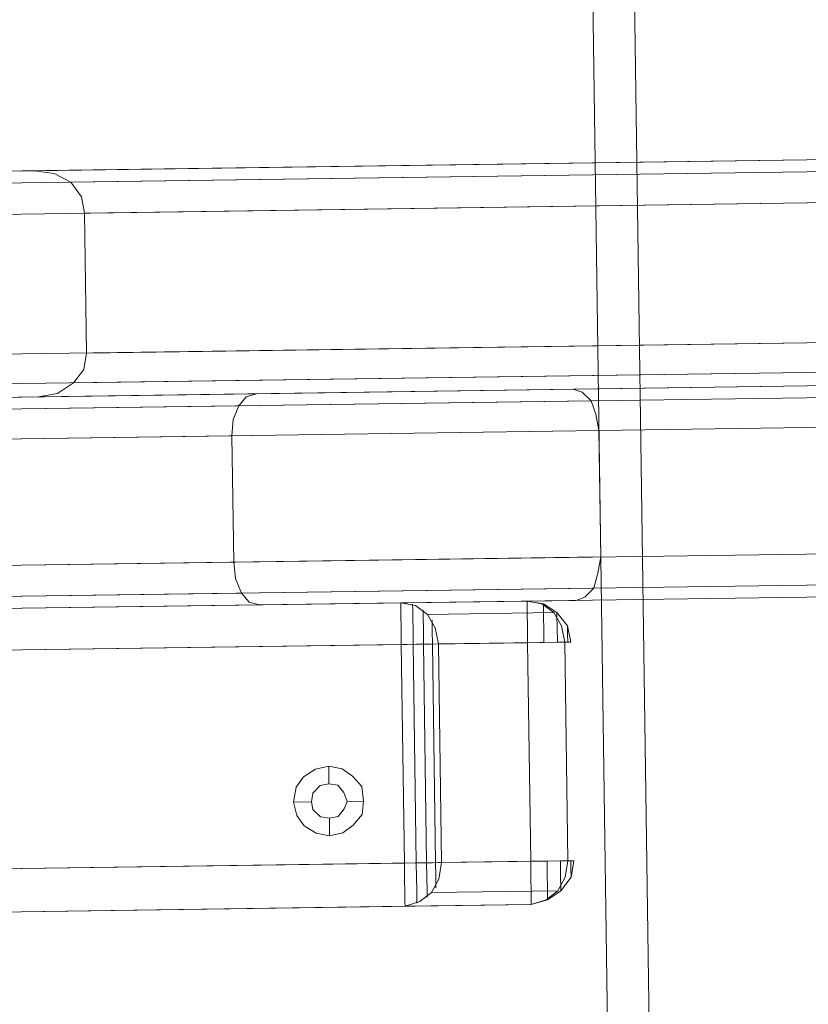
# Model space of a CAD drawing. Extents: x 147111805 to 147230536, y 410950310 to 411028142.
# Tile 82 of 85: x 147169794 to 147169906, y 410975999 to 410976139. Entities that reach past the tile are written whole.
import ezdxf

# ---------------------------------------------------------------- set-up
doc = ezdxf.new("R2010")
doc.units = 0
doc.header["$LTSCALE"] = 100
doc.layers.add('T--A9041--_VERHARDINGEN_Tegels', color=9, linetype='Continuous', transparency=0.3)
doc.layers.add('T--L9071--_TERREINMEUBILAIR_Stoelen', color=1, linetype='Continuous')
doc.layers.add('T--L9071--_TERREINMEUBILAIR_Tafels', color=30, linetype='Continuous')

# ---------------------------------------------------------------- blocks, each defined once
blk = doc.blocks.new('Picknicktafel 180x160cm')
at = {"layer": 'T--L9071--_TERREINMEUBILAIR_Stoelen', "lineweight": 0}
for p, q in [((198.64, 0), (198.64, 1589.12)), ((216.58, 0), (216.58, 1589.12)), ((194.21, 1588.06), (194.21, 1.06)), ((220.8, 1588.06), (220.8, 1.06)), ((192.52, 3.59), (192.52, 1585.53)), ((222.49, 3.59), (222.49, 1585.53)), ((192.52, 1540.57), (192.52, 48.55)), ((222.49, 1540.57), (222.49, 48.55)), ((194.21, 1538.03), (194.21, 51.08)), ((220.8, 1538.03), (220.8, 51.08)), ((198.64, 52.14), (198.64, 1537.19)), ((216.58, 1537.19), (216.58, 52.14)), ((194.21, 451.32), (194.21, 1137.8)), ((198.64, 1138.85), (198.64, 450.26)), ((216.58, 450.26), (216.58, 1138.85)), ((220.8, 451.32), (220.8, 1137.8)), ((192.52, 453.85), (192.52, 1135.26)), ((222.49, 1135.26), (222.49, 453.85)), ((192.52, 1128.3), (192.52, 460.82)), ((192.52, 460.82), (192.52, 1128.3)), ((192.52, 1110.57), (192.52, 478.76)), ((192.52, 478.76), (192.52, 1110.57)), ((192.52, 1090.3), (192.52, 498.82)), ((222.49, 498.82), (222.49, 1090.3)), ((194.21, 501.35), (194.21, 1087.77)), ((220.8, 501.35), (220.8, 1087.77)), ((198.64, 502.4), (198.64, 1086.71)), ((216.58, 1086.71), (216.58, 502.4)), ((228.61, 632.65), (228.61, 246.77)), ((248.46, 246.77), (248.46, 632.65)), ((224.39, 244.66), (224.39, 630.54)), ((252.89, 244.66), (252.89, 630.54)), ((222.49, 625.68), (222.49, 529.85)), ((222.49, 239.8), (222.49, 625.68)), ((254.58, 625.68), (254.58, 239.8)), ((254.58, 529.85), (254.58, 625.68)), ((222.49, 529.85), (222.49, 143.97)), ((222.49, 529.85), (222.92, 527.1)), ((254.16, 527.1), (254.58, 529.85)), ((254.58, 143.97), (254.58, 529.85)), ((222.92, 527.1), (224.39, 524.78)), ((252.89, 524.78), (254.16, 527.1)), ((224.39, 524.78), (226.29, 523.3)), ((224.39, 138.9), (224.39, 524.78)), ((250.78, 523.3), (252.89, 524.78)), ((252.89, 138.9), (252.89, 524.78)), ((226.29, 523.3), (228.61, 522.88)), ((228.61, 522.88), (248.46, 522.88)), ((228.61, 137), (228.61, 522.88)), ((248.46, 522.88), (250.78, 523.3)), ((248.46, 522.88), (248.46, 137)), ((218.9, 502.19), (216.58, 502.4)), ((220.8, 501.35), (218.9, 502.19)), ((222.07, 500.29), (220.8, 501.35)), ((222.49, 498.82), (222.07, 500.29)), ((222.49, 453.85), (222.49, 498.82)), ((222.49, 498.82), (222.49, 498.82)), ((222.07, 452.59), (222.49, 453.85)), ((220.8, 451.32), (222.07, 452.59)), ((216.58, 450.26), (218.9, 450.69)), ((216.58, 450.26), (216.58, 450.26)), ((218.9, 450.69), (220.8, 451.32))]:
    blk.add_line(p, q, dxfattribs=at)
at = {"layer": 'T--L9071--_TERREINMEUBILAIR_Tafels', "lineweight": 0}
for p, q in [((149.45, 1128.3), (149.45, 460.82)), ((149.45, 460.82), (149.45, 1128.3)), ((155.58, 460.82), (155.58, 1128.3)), ((155.58, 460.82), (155.58, 1128.3)), ((186.61, 1128.3), (186.61, 460.82)), ((186.61, 460.82), (186.61, 1128.3)), ((149.45, 1110.57), (149.45, 478.76)), ((149.45, 478.76), (149.45, 1110.57)), ((155.58, 1110.57), (155.58, 478.76)), ((155.58, 478.76), (155.58, 1110.57)), ((186.61, 1110.57), (186.61, 478.76)), ((186.61, 478.76), (186.61, 1110.57)), ((196.32, 502.19), (194.21, 501.35)), ((198.64, 502.4), (196.32, 502.19)), ((216.58, 502.4), (198.64, 502.4)), ((198.64, 502.4), (198.64, 502.4)), ((194.21, 501.35), (192.94, 500.29)), ((192.94, 500.29), (192.52, 498.82)), ((192.52, 498.82), (192.52, 453.85)), ((162.54, 493.96), (161.06, 492.9)), ((164.44, 494.38), (162.54, 493.96)), ((166.55, 493.96), (164.44, 494.38)), ((164.44, 494.38), (164.44, 491.85)), ((168.03, 492.9), (166.55, 493.96)), ((161.06, 492.9), (160.01, 491.22)), ((169.09, 491.22), (168.03, 492.9)), ((160.01, 491.22), (159.59, 489.32)), ((162.12, 489.32), (162.33, 490.58)), ((162.33, 490.58), (162.12, 489.32)), ((162.33, 490.58), (163.39, 491.64)), ((163.39, 491.64), (162.33, 490.58)), ((163.39, 491.64), (164.44, 491.85)), ((164.44, 491.85), (163.39, 491.64)), ((164.44, 491.85), (165.71, 491.64)), ((165.71, 491.64), (164.44, 491.85)), ((165.71, 491.64), (166.76, 490.58)), ((166.76, 490.58), (165.71, 491.64)), ((166.76, 490.58), (166.98, 489.32)), ((166.98, 489.32), (166.76, 490.58)), ((169.51, 489.32), (169.09, 491.22)), ((159.59, 489.32), (160.01, 487.42)), ((159.59, 489.32), (162.12, 489.32)), ((162.33, 488.05), (162.12, 489.32)), ((162.12, 489.32), (162.12, 489.32)), ((162.12, 489.32), (162.33, 488.05)), ((166.98, 489.32), (166.76, 488.05)), ((166.76, 488.05), (166.98, 489.32)), ((166.98, 489.32), (166.98, 489.32)), ((169.51, 489.32), (166.98, 489.32)), ((169.09, 487.42), (169.51, 489.32)), ((169.51, 489.32), (169.51, 489.32)), ((163.39, 487.21), (162.33, 488.05)), ((162.33, 488.05), (163.39, 487.21)), ((166.76, 488.05), (165.71, 487.21)), ((165.71, 487.21), (166.76, 488.05)), ((160.01, 487.42), (161.06, 485.94)), ((164.44, 486.78), (163.39, 487.21)), ((163.39, 487.21), (164.44, 486.78)), ((165.71, 487.21), (164.44, 486.78)), ((164.44, 486.78), (165.71, 487.21)), ((164.44, 484.46), (164.44, 486.78)), ((168.03, 485.94), (169.09, 487.42)), ((161.06, 485.94), (162.54, 484.67)), ((166.55, 484.67), (168.03, 485.94)), ((162.54, 484.67), (164.44, 484.46)), ((164.44, 484.46), (166.55, 484.67)), ((149.45, 478.76), (150.09, 476.65)), ((149.45, 478.76), (150.09, 478.76)), ((149.45, 460.82), (149.45, 478.76)), ((150.09, 478.76), (151.35, 478.76)), ((151.35, 478.76), (153.25, 478.76)), ((153.25, 478.76), (155.58, 478.76)), ((155.58, 476.65), (155.58, 478.76)), ((155.58, 478.76), (186.61, 478.76)), ((186.61, 478.76), (186.61, 476.65)), ((186.61, 478.76), (188.93, 478.76)), ((188.93, 478.76), (190.83, 478.76)), ((190.83, 478.76), (192.1, 478.76)), ((192.1, 476.65), (192.52, 478.76)), ((192.1, 478.76), (192.52, 478.76)), ((192.52, 478.76), (192.52, 460.82)), ((150.51, 477.07), (149.88, 477.07)), ((150.09, 476.65), (151.35, 474.96)), ((151.78, 477.07), (150.51, 477.07)), ((153.47, 477.07), (151.78, 477.07)), ((155.58, 477.07), (153.47, 477.07)), ((186.61, 477.07), (155.58, 477.07)), ((155.58, 474.75), (155.58, 476.65)), ((188.51, 477.07), (186.61, 477.07)), ((186.61, 476.65), (186.61, 474.75)), ((190.41, 477.07), (188.51, 477.07)), ((191.67, 477.07), (190.41, 477.07)), ((190.83, 474.96), (192.1, 476.65)), ((192.31, 477.07), (191.67, 477.07)), ((151.78, 475.6), (150.72, 475.6)), ((153.47, 475.6), (151.78, 475.6)), ((155.58, 475.6), (153.47, 475.6)), ((186.61, 475.6), (155.58, 475.6)), ((188.72, 475.6), (186.61, 475.6)), ((190.41, 475.6), (188.72, 475.6)), ((191.46, 475.6), (190.41, 475.6)), ((151.35, 474.96), (153.25, 473.91)), ((151.35, 474.96), (151.35, 457.02)), ((153.68, 474.33), (151.99, 474.33)), ((153.25, 473.91), (155.58, 473.48)), ((155.58, 474.33), (153.68, 474.33)), ((155.58, 473.48), (155.58, 474.75)), ((186.61, 474.33), (155.58, 474.33)), ((186.61, 474.75), (186.61, 473.48)), ((188.51, 474.33), (186.61, 474.33)), ((186.61, 473.48), (188.93, 473.91)), ((189.98, 474.33), (188.51, 474.33)), ((188.93, 473.91), (190.83, 474.96)), ((190.83, 457.02), (190.83, 474.96)), ((155.58, 473.48), (155.58, 455.54)), ((186.61, 473.48), (155.58, 473.48)), ((186.61, 473.48), (155.58, 473.48)), ((186.61, 455.54), (186.61, 473.48)), ((150.09, 458.71), (149.45, 460.82)), ((150.09, 460.82), (149.45, 460.82)), ((150.09, 458.5), (149.45, 460.82)), ((151.35, 460.82), (150.09, 460.82)), ((153.25, 460.82), (151.35, 460.82)), ((155.58, 460.82), (153.25, 460.82)), ((155.58, 460.82), (155.58, 458.5)), ((186.61, 460.82), (155.58, 460.82)), ((186.61, 458.5), (186.61, 460.82)), ((188.93, 460.82), (186.61, 460.82)), ((190.83, 460.82), (188.93, 460.82)), ((192.1, 460.82), (190.83, 460.82)), ((192.52, 460.82), (192.1, 458.71)), ((192.52, 460.82), (192.1, 460.82)), ((192.1, 458.5), (192.52, 460.82)), ((151.35, 457.02), (150.09, 458.71)), ((151.35, 456.6), (150.09, 458.5)), ((150.09, 458.5), (150.72, 458.5)), ((150.72, 458.5), (151.78, 458.5)), ((151.78, 458.5), (153.68, 458.5)), ((153.68, 458.5), (155.58, 458.5)), ((155.58, 458.5), (155.58, 456.6)), ((186.61, 456.6), (186.61, 458.5)), ((186.61, 458.5), (188.51, 458.5)), ((188.51, 458.5), (190.2, 458.5)), ((190.2, 458.5), (191.46, 458.5)), ((192.1, 458.71), (190.83, 457.02)), ((190.83, 456.6), (192.1, 458.5)), ((191.46, 458.5), (192.1, 458.5)), ((192.1, 458.5), (191.88, 458.5)), ((153.25, 455.96), (151.35, 457.02)), ((190.83, 457.02), (188.93, 455.96)), ((153.25, 455.12), (151.35, 456.6)), ((151.99, 456.6), (151.35, 456.6)), ((151.35, 456.6), (151.78, 456.6)), ((151.78, 456.6), (153.25, 456.6)), ((153.25, 456.6), (155.58, 456.6)), ((155.58, 455.54), (153.25, 455.96)), ((155.58, 456.6), (155.58, 455.12)), ((186.61, 455.12), (186.61, 456.6)), ((186.61, 456.6), (188.72, 456.6)), ((188.93, 455.96), (186.61, 455.54)), ((188.72, 456.6), (190.41, 456.6)), ((188.93, 455.12), (190.83, 456.6)), ((190.83, 456.6), (189.98, 456.6)), ((190.41, 456.6), (190.83, 456.6)), ((155.58, 454.7), (153.25, 455.12)), ((153.47, 455.12), (153.25, 455.12)), ((153.25, 455.12), (153.47, 455.12)), ((154.31, 455.12), (153.47, 455.12)), ((153.47, 455.12), (154.31, 455.12)), ((155.58, 455.12), (154.31, 455.12)), ((154.31, 455.12), (155.58, 455.12)), ((155.58, 454.7), (155.58, 455.54)), ((155.58, 455.54), (186.61, 455.54)), ((155.58, 455.54), (186.61, 455.54)), ((155.58, 455.12), (155.58, 454.7)), ((155.58, 455.12), (155.58, 455.12)), ((186.61, 455.54), (186.61, 454.7)), ((186.61, 454.7), (186.61, 455.12)), ((186.61, 454.7), (188.93, 455.12)), ((186.61, 455.12), (187.66, 455.12)), ((187.66, 455.12), (186.61, 455.12)), ((187.66, 455.12), (188.51, 455.12)), ((188.51, 455.12), (187.66, 455.12)), ((188.51, 455.12), (188.93, 455.12)), ((192.52, 453.85), (192.52, 453.85)), ((192.52, 453.85), (192.94, 452.59)), ((192.94, 452.59), (194.21, 451.32)), ((1794.09, 450.26), (6.12, 450.26)), ((1794.09, 450.26), (6.12, 450.26)), ((6.12, 450.26), (1794.09, 450.26)), ((6.12, 450.26), (1794.09, 450.26)), ((194.21, 451.32), (196.32, 450.69)), ((196.32, 450.69), (198.64, 450.26)), ((198.64, 450.26), (216.58, 450.26)), ((1794.09, 444.35), (6.12, 444.35)), ((6.12, 444.35), (1794.09, 444.35)), ((6.12, 444.35), (1794.09, 444.35)), ((6.12, 444.35), (1794.09, 444.35))]:
    blk.add_line(p, q, dxfattribs=at)

msp = doc.modelspace()

# ---------------------------------------------------------------- hatches: boundary and pattern name
at = {"layer": 'T--A9041--_VERHARDINGEN_Tegels'}
h = msp.add_hatch(dxfattribs=at)
h.set_pattern_fill('ANSI37', color=256, scale=200, angle=45)
h.paths.add_polyline_path([(147171124.62, 410978496.78), (147171124.62, 410985174.11), (147175311.82, 410985174.11), (147179724.02, 410985174.11), (147179724.02, 410987548.17), (147175674.62, 410987550.95), (147175674.62, 410986269.38), (147173554.62, 410986269.38), (147173554.62, 410986569.38), (147175374.62, 410986569.38), (147175374.62, 410989649.38), (147175374.62, 410993004.29), (147173550.82, 410993004.29), (147173550.82, 410993134.34), (147165980.82, 410993134.34), (147159696.06, 410993137.17), (147159704.98, 410992687.69), (147159705.67, 410992652.7), (147159710.63, 410990922.45), (147159740.01, 410990923.04), (147159789.32, 410988438.53), (147159881.8, 410983779.44), (147160071.93, 410974201.33), (147160091.77, 410973201.53), (147160156.27, 410969952.17), (147160833.64, 410969965.61), (147162965.72, 410970007.93), (147169999.33, 410970147.55), (147172541.33, 410970198.01), (147177217.91, 410970290.83), (147177327.89, 410970293.02), (147177280.26, 410972692.54), (147177850.15, 410972703.86), (147179529.82, 410972737.2), (147180789.56, 410972762.42), (147181028.88, 410972767.33), (147181031.04, 410975911.55), (147179805.65, 410975912.4), (147178580.26, 410975912.4), (147178580.26, 410979449.11), (147177580.26, 410979449.11), (147177580.26, 410977681.17), (147177580.26, 410975913.24), (147171124.62, 410975913.24)])
h.paths.add_polyline_path([(147165184.98, 410982437.84), (147164184.98, 410982437.84), (147164184.98, 410983437.84), (147165184.98, 410983437.84)], flags=16)

# ---------------------------------------------------------------- block references
at = {"layer": 'T--L9071--_TERREINMEUBILAIR_Stoelen', "rotation": 90.80802830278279}
msp.add_blockref('Picknicktafel 180x160cm', (147170330.02, 410975870.62), dxfattribs=at)

doc.saveas('drawing.dxf')
